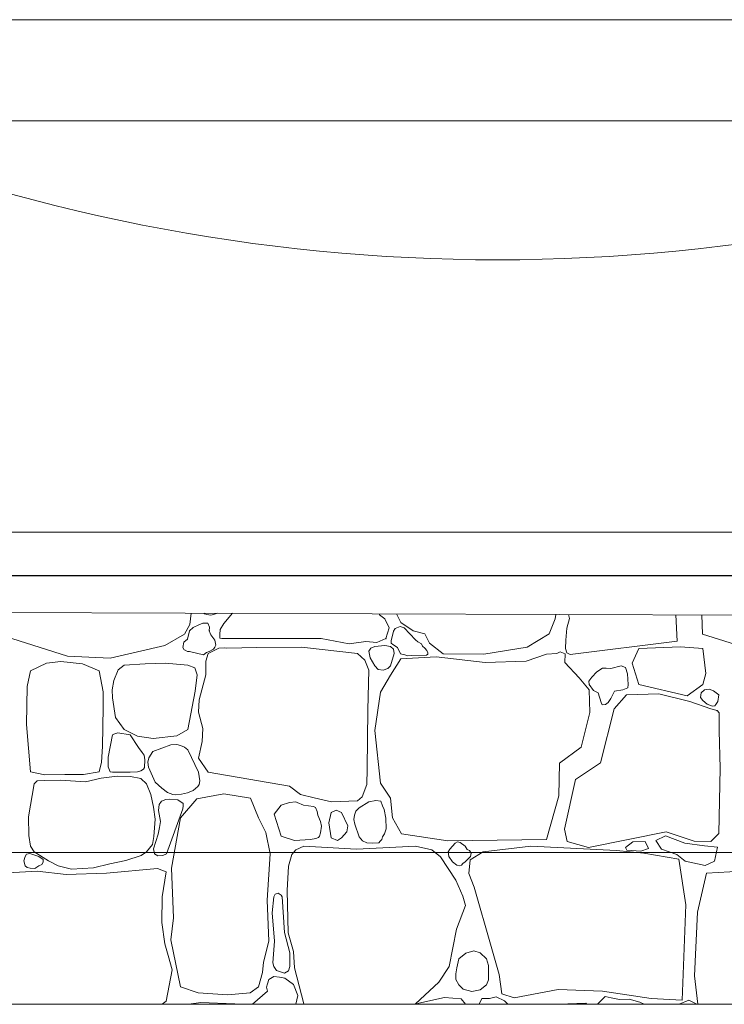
# Model space of a CAD drawing. Header units: millimetres. Extents: x -573548 to 674770, y -210017 to -47794.
# Tile 152 of 234: x 109009 to 110509, y -100578 to -98483. Entities that reach past the tile are written whole.
import ezdxf
from ezdxf.enums import TextEntityAlignment as Align
from ezdxf.lldxf.tags import DXFTag

# ---------------------------------------------------------------- set-up
doc = ezdxf.new("R2010")
doc.units = ezdxf.units.MM
for name, color, linetype, lineweight in [('A.02 RZUT PIWNICY_is$0$_HATCH_Nr_pióra__18', 8, 'Continuous', 9), ('A.02 RZUT PIWNICY_is$0$podciagi_Nr_pióra__1', 8, 'Continuous', 9), ('A.02 RZUT PIWNICY_is$0$Structural - Bearing_Nr_pióra__21', 8, 'Continuous', 9), ('A.02 RZUT PIWNICY_is$0$Structural - Grid', 8, 'Continuous', 9), ('A.02 RZUT PIWNICY_is$0$Structural - Grid_Nr_pióra__17', 8, 'Continuous', 9), ('IS_Przyłącza_o.p._Powrót', 142, 'DASH', 18)]:
    doc.layers.add(name, color=color, linetype=linetype, lineweight=lineweight)
doc.layers.add('IS_Zasilanie', color=1, linetype='SOLID', lineweight=30, true_color=0xff0000)
doc.styles.add('A.02 RZUT PIWNICY_is$0$STYL_AUTOMATYCZNY_1', font='arial.ttf')
tags = doc.linetypes.add('DASH', pattern=[15, 10, -5]).pattern_tags.tags
tags[6:7] = [DXFTag(74, 4), DXFTag(75, 0), DXFTag(340, '0'), DXFTag(46, 0.0), DXFTag(50, 0.0), DXFTag(44, 0.0), DXFTag(45, 0.0)]
tags[4:5] = [DXFTag(74, 4), DXFTag(75, 0), DXFTag(340, '0'), DXFTag(46, 0.0), DXFTag(50, 0.0), DXFTag(44, 0.0), DXFTag(45, 0.0)]
tags = doc.linetypes.add('SOLID', pattern=[10, 10, 0]).pattern_tags.tags
tags[6:7] = [DXFTag(74, 4), DXFTag(75, 0), DXFTag(340, '0'), DXFTag(46, 0.0), DXFTag(50, 0.0), DXFTag(44, 0.0), DXFTag(45, 0.0)]
tags[4:5] = [DXFTag(74, 4), DXFTag(75, 0), DXFTag(340, '0'), DXFTag(46, 0.0), DXFTag(50, 0.0), DXFTag(44, 0.0), DXFTag(45, 0.0)]

# ---------------------------------------------------------------- blocks, each defined once
blk = doc.blocks.new('*X48622')
at = {"layer": 'A.02 RZUT PIWNICY_is$0$_HATCH_Nr_pióra__18'}
for p, q in [((109944.6, -99745.4), (109942, -99770)), ((109971.6, -99745.5), (109973, -99747.3)), ((109973, -99747.3), (109977.7, -99748.2)), ((109977.7, -99748.2), (109986.9, -99750)), ((109986.9, -99750), (109994.5, -99747.7)), ((109994.5, -99747.7), (110000.5, -99745.6)), ((110033, -99745.7), (110013.9, -99767.9)), ((110345.7, -99748.9), (110345.4, -99746.9)), ((110381.8, -99747), (110390.7, -99765.5)), ((110719.7, -99757.6), (110720.8, -99748.2)), ((110748, -99748.3), (110750, -99757.1)), ((109969.4, -99766.9), (109960.7, -99770.6)), ((109980.4, -99767.1), (109969.4, -99766.9)), ((109983.9, -99775.3), (109980.4, -99767.1)), ((110013.9, -99767.9), (110006.4, -99780.5)), ((110357.3, -99758), (110345.7, -99748.9)), ((110366, -99777), (110357.3, -99758)), ((110390.7, -99765.5), (110417.6, -99783.2)), ((110706.5, -99789.8), (110719.7, -99757.6)), ((110750, -99757.1), (110744.2, -99777.7)), ((110979.6, -99805.1), (110976.2, -99749.1)), ((111033.3, -99790.2), (111031.7, -99749.3)), ((109681.6, -99836.8), (109533.3, -99790.2)), ((109942, -99770), (109930.8, -99790.6)), ((109941.1, -99783.2), (109937, -99801.3)), ((109948.9, -99775.9), (109941.1, -99783.2)), ((109960.7, -99770.6), (109948.9, -99775.9)), ((109983.3, -99783.2), (109983.9, -99775.3)), ((109986.2, -99791.4), (109983.3, -99783.2)), ((110006.4, -99780.5), (110005.5, -99791)), ((110359.4, -99799.7), (110366, -99777)), ((110375.6, -99784.1), (110370.4, -99804.6)), ((110379.3, -99777.9), (110375.6, -99784.1)), ((110389.4, -99774.3), (110379.3, -99777.9)), ((110398.1, -99777), (110389.4, -99774.3)), ((110422.4, -99802.5), (110398.1, -99777)), ((110417.6, -99783.2), (110442.3, -99789.8)), ((110442.3, -99789.8), (110451.8, -99809.2)), ((110660.3, -99818.3), (110706.5, -99789.8)), ((110744.2, -99777.7), (110742.4, -99802.9)), ((111181.6, -99836.8), (111033.3, -99790.2)), ((109930.8, -99790.6), (109888.3, -99814.2)), ((109929.1, -99807.6), (109926.8, -99818.7)), ((109937, -99801.3), (109929.1, -99807.6)), ((109994.9, -99803), (109986.2, -99791.4)), ((109997.4, -99813.4), (109994.9, -99803)), ((110005.5, -99791), (110005.4, -99799.1)), ((110005.4, -99799.1), (110009.7, -99799.7)), ((110009.7, -99799.7), (110221.1, -99799.3)), ((110221.1, -99799.3), (110280.9, -99810.9)), ((110280.9, -99810.9), (110316.4, -99805.9)), ((110316.4, -99805.9), (110340, -99808.4)), ((110340, -99808.4), (110359.4, -99799.7)), ((110370.4, -99804.6), (110370.7, -99809.7)), ((110370.7, -99809.7), (110373.9, -99812.6)), ((110427.5, -99806.3), (110422.4, -99802.5)), ((110434.7, -99810.9), (110427.5, -99806.3)), ((110437.2, -99815.5), (110434.7, -99810.9)), ((110451.8, -99809.2), (110481.1, -99831.9)), ((110742.4, -99802.9), (110741.5, -99820.7)), ((110751.5, -99833.6), (110979.6, -99805.1)), ((109888.3, -99814.2), (109772, -99841.3)), ((109926.8, -99818.7), (109930, -99824)), ((109930, -99824), (109932.2, -99824.7)), ((109932.2, -99824.7), (109936.7, -99826.9)), ((109936.7, -99826.9), (109941.1, -99827.4)), ((109941.1, -99827.4), (109970.8, -99834)), ((109970.8, -99834), (109977.4, -99829.1)), ((109980.8, -99831.5), (109976.1, -99848.1)), ((109977.4, -99829.1), (109983.3, -99827.4)), ((110003.5, -99820.1), (109980.8, -99831.5)), ((109983.3, -99827.4), (109992.5, -99822.4)), ((109992.5, -99822.4), (109995.4, -99818.1)), ((109995.4, -99818.1), (109997.4, -99813.4)), ((110015, -99819.4), (110003.5, -99820.1)), ((110020.5, -99820.4), (110015, -99819.4)), ((110084.4, -99818.7), (110020.5, -99820.4)), ((110179.8, -99818.3), (110084.4, -99818.7)), ((110298.7, -99831.5), (110179.8, -99818.3)), ((110314.6, -99845.6), (110298.7, -99831.5)), ((110327.3, -99820), (110322.7, -99826.7)), ((110322.7, -99826.7), (110325.6, -99840.8)), ((110335.8, -99816.6), (110327.3, -99820)), ((110356.8, -99814.5), (110335.8, -99816.6)), ((110369.3, -99816.6), (110356.8, -99814.5)), ((110375.3, -99822.3), (110369.3, -99816.6)), ((110369.3, -99857.9), (110376.8, -99831.3)), ((110373.9, -99812.6), (110384, -99818.7)), ((110376.8, -99831.3), (110375.3, -99822.3)), ((110384, -99818.7), (110390.5, -99832.1)), ((110390.5, -99832.1), (110399.8, -99834)), ((110442.4, -99819.9), (110437.2, -99815.5)), ((110446.1, -99825.2), (110442.4, -99819.9)), ((110448.2, -99829.7), (110446.1, -99825.2)), ((110448.3, -99832.9), (110448.2, -99829.7)), ((110481.1, -99831.9), (110567.8, -99832.7)), ((110567.8, -99832.7), (110660.3, -99818.3)), ((110722.9, -99831.7), (110701.2, -99833.2)), ((110730.3, -99827.9), (110722.9, -99831.7)), ((110740.9, -99832.4), (110730.3, -99827.9)), ((110741.5, -99820.7), (110744.4, -99830)), ((110744.4, -99830), (110751.5, -99833.6)), ((110897.7, -99820.7), (110883.3, -99852.3)), ((110986.6, -99817.3), (110897.7, -99820.7)), ((111033.9, -99820.7), (110986.6, -99817.3)), ((111040.6, -99874.3), (111033.9, -99820.7)), ((109636.7, -99852.3), (109602.8, -99868.2)), ((109667.1, -99848.8), (109636.7, -99852.3)), ((109713.4, -99853.4), (109667.1, -99848.8)), ((109772, -99841.3), (109681.6, -99836.8)), ((109889, -99852), (109846.8, -99853.4)), ((109937.7, -99856.4), (109889, -99852)), ((109976.1, -99848.1), (109975.6, -99876.6)), ((110323.1, -99867.2), (110314.6, -99845.6)), ((110325.6, -99840.8), (110335.8, -99857.9)), ((110390.7, -99843.1), (110369.3, -99877.4)), ((110465.9, -99838.9), (110390.7, -99843.1)), ((110399.8, -99834), (110405.4, -99836.3)), ((110405.4, -99836.3), (110413.6, -99835.8)), ((110413.6, -99835.8), (110445.9, -99834.9)), ((110445.9, -99834.9), (110448.3, -99832.9)), ((110570.7, -99850.9), (110465.9, -99838.9)), ((110657.8, -99848), (110570.7, -99850.9)), ((110701.2, -99833.2), (110657.8, -99848)), ((110740.4, -99850.9), (110740.9, -99832.4)), ((110770.9, -99883.5), (110740.4, -99850.9)), ((110883.3, -99852.3), (110897.7, -99897.4)), ((109602.8, -99868.2), (109595.6, -99901.8)), ((109749, -99868.2), (109713.4, -99853.4)), ((109757.7, -99912.8), (109749, -99868.2)), ((109789.5, -99866.1), (109780.3, -99888.9)), ((109801.9, -99856.4), (109789.5, -99866.1)), ((109846.8, -99853.4), (109801.9, -99856.4)), ((109952.2, -99861.8), (109937.7, -99856.4)), ((109957.4, -99877.1), (109952.2, -99861.8)), ((110320.9, -99951.4), (110323.1, -99867.2)), ((110335.8, -99857.9), (110342.6, -99865.7)), ((110342.6, -99865.7), (110353.4, -99866.8)), ((110353.4, -99866.8), (110363.5, -99863.6)), ((110363.5, -99863.6), (110369.3, -99857.9)), ((110808.5, -99870.6), (110797.3, -99881.8)), ((110820.6, -99863), (110808.5, -99870.6)), ((110828.4, -99862.8), (110820.6, -99863)), ((110837.8, -99863.7), (110828.4, -99862.8)), ((110860.2, -99857.9), (110837.8, -99863.7)), ((110869.5, -99861.1), (110860.2, -99857.9)), ((110873.2, -99875), (110869.5, -99861.1)), ((109780.3, -99888.9), (109776.8, -99908.9)), ((109953.4, -99911.4), (109957.4, -99877.1)), ((109975.6, -99876.6), (109961.9, -99930.2)), ((110369.3, -99877.4), (110347.8, -99913.7)), ((110791.6, -99908.7), (110770.9, -99883.5)), ((110797.3, -99881.8), (110791.5, -99890.4)), ((110791.5, -99890.4), (110791.6, -99897.4)), ((110874.7, -99897.6), (110873.2, -99875)), ((111033.9, -99897.4), (111040.6, -99874.3)), ((109595.6, -99901.8), (109594, -99982.7)), ((109757.4, -99945.8), (109757.7, -99912.8)), ((109776.8, -99908.9), (109777.1, -99925.9)), ((109937.7, -99993), (109953.4, -99911.4)), ((110347.8, -99913.7), (110335.8, -99995)), ((110791.6, -99897.4), (110801.4, -99910.1)), ((110793.2, -99957), (110791.6, -99908.7)), ((110801.4, -99910.1), (110811.4, -99915.1)), ((110811.4, -99915.1), (110817.6, -99935.5)), ((110838, -99927.4), (110846.1, -99911.8)), ((110846.1, -99911.8), (110863.8, -99908.8)), ((110863.8, -99908.8), (110874.3, -99904.5)), ((110874.3, -99904.5), (110874.7, -99897.6)), ((110897.7, -99897.4), (111000.8, -99921.9)), ((111000.8, -99921.9), (111033.9, -99897.4)), ((111028.7, -99925.3), (111030.4, -99915.5)), ((111030.4, -99915.5), (111037.7, -99908.9)), ((111037.7, -99908.9), (111047.7, -99907.7)), ((111047.7, -99907.7), (111056.9, -99910.9)), ((111056.9, -99910.9), (111068, -99919.4)), ((109777.1, -99925.9), (109783.9, -99967.8)), ((109961.9, -99930.2), (109960.2, -99956.2)), ((110817.6, -99935.5), (110819.8, -99941)), ((110826.4, -99940.2), (110832.1, -99935.7)), ((110832.1, -99935.7), (110838, -99927.4)), ((110871.6, -99919.4), (110845.2, -99949.2)), ((110940.2, -99917), (110871.6, -99919.4)), ((111006.2, -99933.9), (110940.2, -99917)), ((111050.8, -99949.2), (111006.2, -99933.9)), ((111033.9, -99931.6), (111028.7, -99925.3)), ((111043, -99939.3), (111033.9, -99931.6)), ((111066.1, -99933.6), (111061.8, -99939.9)), ((111068, -99919.4), (111066.1, -99933.6)), ((109756.2, -100029.5), (109757.4, -99945.8)), ((109960.2, -99956.2), (109969.3, -99991.3)), ((110319.6, -100076.9), (110320.9, -99951.4)), ((110774.6, -100030.9), (110793.2, -99957)), ((110845.2, -99949.2), (110816.3, -100063.9)), ((110819.8, -99941), (110826.4, -99940.2)), ((111054.2, -99943.3), (111043, -99939.3)), ((111064.2, -99952.9), (111050.8, -99949.2)), ((111059.2, -99942.7), (111054.2, -99943.3)), ((111061.8, -99939.9), (111059.2, -99942.7)), ((111068.4, -99957.9), (111064.2, -99952.9)), ((111068.6, -99962), (111068.4, -99957.9)), ((109783.9, -99967.8), (109801.9, -99993)), ((111069, -99995.8), (111068.6, -99962)), ((109594, -99982.7), (109602.8, -100083)), ((109801.9, -99993), (109830.1, -100007.3)), ((109914.3, -100006.8), (109937.7, -99993)), ((109969.3, -99991.3), (109967.9, -100018.5)), ((110335.8, -99995), (110347.4, -100107.7)), ((111070.6, -100075.5), (111069, -99995.8)), ((109777.1, -100004.9), (109768.3, -100052.2)), ((109780.3, -100002.8), (109777.1, -100004.9)), ((109788.8, -100000.4), (109780.3, -100002.8)), ((109814.8, -100004.9), (109788.8, -100000.4)), ((109832.6, -100031.7), (109814.8, -100004.9)), ((109830.1, -100007.3), (109864.1, -100012.7)), ((109864.1, -100012.7), (109914.3, -100006.8)), ((109967.9, -100018.5), (109960.6, -100054.4)), ((109753.7, -100062.9), (109756.2, -100029.5)), ((109840.2, -100042.4), (109832.6, -100031.7)), ((109863.2, -100040), (109854.3, -100053.4)), ((109901.6, -100025.9), (109863.2, -100040)), ((109914.2, -100025.4), (109901.6, -100025.9)), ((109922.2, -100027.3), (109914.2, -100025.4)), ((109930.6, -100031), (109922.2, -100027.3)), ((109937.5, -100036.7), (109930.6, -100031)), ((109960, -100084.3), (109937.5, -100036.7)), ((110728.8, -100064.7), (110774.6, -100030.9)), ((109768.3, -100052.2), (109768, -100072.5)), ((109844.8, -100047.6), (109840.2, -100042.4)), ((109846.3, -100057.6), (109844.8, -100047.6)), ((109845, -100074), (109846.3, -100057.6)), ((109854.3, -100053.4), (109852.3, -100062.5)), ((109852.3, -100062.5), (109853.9, -100073.6)), ((109960.6, -100054.4), (109980.8, -100084.1)), ((109602.8, -100083), (109633.2, -100089.8)), ((109715.8, -100089.1), (109749, -100083)), ((109749, -100083), (109753.7, -100062.9)), ((109768, -100072.5), (109770.6, -100079.5)), ((109770.6, -100079.5), (109772.2, -100083.5)), ((109772.2, -100083.5), (109777.1, -100084.3)), ((109814.8, -100084.3), (109830.4, -100083)), ((109830.4, -100083), (109837.6, -100081.2)), ((109837.6, -100081.2), (109843, -100077.3)), ((109843, -100077.3), (109845, -100074)), ((109853.9, -100073.6), (109867.7, -100105.6)), ((110318.8, -100110.5), (110319.6, -100076.9)), ((110727.2, -100134.5), (110728.8, -100064.7)), ((110816.3, -100063.9), (110762.7, -100099.8)), ((111068.1, -100214.6), (111070.6, -100075.5)), ((109616.9, -100102.2), (109610.6, -100109.2)), ((109631.9, -100101.7), (109616.9, -100102.2)), ((109666.7, -100101.1), (109631.9, -100101.7)), ((109633.2, -100089.8), (109675.6, -100089.2)), ((109719.7, -100104.4), (109666.7, -100101.1)), ((109675.6, -100089.2), (109715.8, -100089.1)), ((109753, -100097.1), (109719.7, -100104.4)), ((109786.9, -100092.4), (109753, -100097.1)), ((109777.1, -100084.3), (109814.8, -100084.3)), ((109815.4, -100092.9), (109786.9, -100092.4)), ((109837.4, -100097.8), (109815.4, -100092.9)), ((109849.3, -100109.2), (109837.4, -100097.8)), ((109962.9, -100102.5), (109960, -100084.3)), ((109961.8, -100110.3), (109962.9, -100102.5)), ((109980.8, -100084.1), (110154.2, -100113.6)), ((110762.7, -100099.8), (110739.1, -100205.1)), ((109610.6, -100109.2), (109598.6, -100178.9)), ((109859.1, -100131.9), (109849.3, -100109.2)), ((109867.7, -100105.6), (109882.4, -100118.3)), ((109882.4, -100118.3), (109894, -100127.3)), ((109937, -100128.1), (109948.9, -100122.9)), ((109948.9, -100122.9), (109959, -100114.7)), ((109959, -100114.7), (109961.8, -100110.3)), ((110154.2, -100113.6), (110177.1, -100131.8)), ((110308.8, -100136.7), (110318.8, -100110.5)), ((110347.4, -100107.7), (110368.9, -100139.5)), ((109864.7, -100158.6), (109859.1, -100131.9)), ((109881.7, -100145.9), (109876.5, -100153.1)), ((109890.5, -100142.3), (109881.7, -100145.9)), ((109898.4, -100141.3), (109890.5, -100142.3)), ((109894, -100127.3), (109905.3, -100131.5)), ((109916, -100143.2), (109898.4, -100141.3)), ((109905.3, -100131.5), (109912.3, -100132)), ((109912.3, -100132), (109924.4, -100131.1)), ((109927.3, -100150.7), (109916, -100143.2)), ((109956.5, -100140.7), (109922.2, -100181.1)), ((109924.4, -100131.1), (109937, -100128.1)), ((110014.3, -100130), (109956.5, -100140.7)), ((110071.2, -100139), (110014.3, -100130)), ((110088.2, -100181.1), (110071.2, -100139)), ((110177.1, -100131.8), (110206.8, -100138.8)), ((110206.8, -100138.8), (110243.5, -100147.1)), ((110243.5, -100147.1), (110298.7, -100145.2)), ((110298.7, -100145.2), (110308.8, -100136.7)), ((110337.8, -100144), (110323.2, -100147.2)), ((110348.1, -100145.4), (110337.8, -100144)), ((110352.3, -100155.6), (110348.1, -100145.4)), ((110368.9, -100139.5), (110373, -100181.1)), ((110701.2, -100227), (110727.2, -100134.5)), ((109867.8, -100183.9), (109864.7, -100158.6)), ((109876.5, -100153.1), (109875.4, -100165.9)), ((109875.4, -100165.9), (109879.2, -100189.2)), ((109892.5, -100257.5), (109927.1, -100162.4)), ((109927.1, -100162.4), (109927.8, -100155.4)), ((109927.8, -100155.4), (109927.3, -100150.7)), ((110136.5, -100154.3), (110121.2, -100173.7)), ((110154.1, -100148.3), (110136.5, -100154.3)), ((110167.4, -100147.3), (110154.1, -100148.3)), ((110170.3, -100148.6), (110167.4, -100147.3)), ((110183.5, -100154.3), (110170.3, -100148.6)), ((110205.1, -100156.8), (110183.5, -100154.3)), ((110209.1, -100158.9), (110205.1, -100156.8)), ((110213, -100168), (110209.1, -100158.9)), ((110253.1, -100164.6), (110243, -100170)), ((110264.8, -100170), (110253.1, -100164.6)), ((110295.2, -100166.8), (110292.6, -100175.7)), ((110302, -100159.7), (110295.2, -100166.8)), ((110323.2, -100147.2), (110302, -100159.7)), ((110355.3, -100163.3), (110352.3, -100155.6)), ((110358.8, -100182.1), (110355.3, -100163.3)), ((109598.6, -100178.9), (109599.1, -100218.5)), ((109865.2, -100220.8), (109867.8, -100183.9)), ((109922.2, -100181.1), (109902.8, -100288.5)), ((110103.4, -100212.1), (110088.2, -100181.1)), ((110121.2, -100173.7), (110136.5, -100220)), ((110214.5, -100175.8), (110213, -100168)), ((110219.7, -100189.3), (110214.5, -100175.8)), ((110243, -100170), (110237.6, -100191.9)), ((110278, -100198.1), (110264.8, -100170)), ((110292.6, -100175.7), (110291.3, -100184.5)), ((110291.3, -100184.5), (110292.9, -100194.4)), ((110359.8, -100204.3), (110358.8, -100182.1)), ((110373, -100181.1), (110392.4, -100215)), ((109877.3, -100201.7), (109874.7, -100215.9)), ((109879.2, -100189.2), (109877.3, -100201.7)), ((110222.3, -100199.3), (110219.7, -100189.3)), ((110220.1, -100213.3), (110222.3, -100199.3)), ((110237.6, -100191.9), (110243, -100223.7)), ((110276, -100211.3), (110278, -100198.1)), ((110292.9, -100194.4), (110302, -100221.6)), ((110356, -100215.2), (110359.8, -100204.3)), ((110739.1, -100205.1), (110745.3, -100231.9)), ((109599.1, -100218.5), (109602.4, -100241.8)), ((109862.6, -100238.3), (109865.2, -100220.8)), ((109874.7, -100215.9), (109864.5, -100247.3)), ((110112.9, -100257.5), (110103.4, -100212.1)), ((110136.5, -100220), (110164.5, -100229.4)), ((110164.5, -100229.4), (110198.4, -100227.4)), ((110198.4, -100227.4), (110210.3, -100225.3)), ((110210.3, -100225.3), (110216.1, -100223)), ((110216.1, -100223), (110217.8, -100220)), ((110217.8, -100220), (110220.1, -100213.3)), ((110243, -100223.7), (110256, -100229.1)), ((110256, -100229.1), (110264.8, -100223.7)), ((110264.8, -100223.7), (110276, -100211.3)), ((110302, -100221.6), (110309.7, -100229.9)), ((110309.7, -100229.9), (110318.4, -100234.6)), ((110347.3, -100231.1), (110350.3, -100227.1)), ((110350.3, -100227.1), (110352.3, -100221.6)), ((110352.3, -100221.6), (110356, -100215.2)), ((110392.4, -100215), (110491, -100230.3)), ((110491, -100230.3), (110701.2, -100227)), ((110790.7, -100244.3), (110955.9, -100211.3)), ((110954.3, -100219.2), (110934.2, -100229.5)), ((110934.2, -100229.5), (110946, -100248.1)), ((110995.6, -100234.9), (110954.3, -100219.2)), ((110955.9, -100211.3), (111015.3, -100231.1)), ((111050.8, -100231.9), (111068.1, -100214.6)), ((109602.4, -100241.8), (109610.6, -100253.3)), ((109849.3, -100253.3), (109862.6, -100238.3)), ((109864.5, -100247.3), (109866.8, -100257.9)), ((110167.8, -100249.3), (110159.2, -100259.2)), ((110184.3, -100241.8), (110167.8, -100249.3)), ((110296.6, -100248), (110184.3, -100241.8)), ((110422.4, -100241.8), (110296.6, -100248)), ((110318.4, -100234.6), (110330.8, -100234.8)), ((110330.8, -100234.8), (110344.5, -100234.4)), ((110344.5, -100234.4), (110347.3, -100231.1)), ((110456.8, -100249.3), (110422.4, -100241.8)), ((110475.8, -100264.1), (110456.8, -100249.3)), ((110495, -100247.9), (110491.5, -100253.4)), ((110501, -100241.8), (110495, -100247.9)), ((110506.5, -100234.8), (110501, -100241.8)), ((110511.8, -100232.5), (110506.5, -100234.8)), ((110517.1, -100233.6), (110511.8, -100232.5)), ((110527.8, -100241.8), (110517.1, -100233.6)), ((110532.4, -100248.4), (110527.8, -100241.8)), ((110537.3, -100250.9), (110532.4, -100248.4)), ((110540.4, -100256.2), (110537.3, -100250.9)), ((110668.1, -100241.8), (110566.2, -100253.8)), ((110850.2, -100250.9), (110668.1, -100241.8)), ((110745.3, -100231.9), (110790.7, -100244.3)), ((110908.4, -100256.3), (110850.2, -100250.9)), ((110869.5, -100244.7), (110884.7, -100232.4)), ((110871.9, -100250.1), (110869.5, -100244.7)), ((110901.9, -100252.5), (110871.9, -100250.1)), ((110884.7, -100232.4), (110911.2, -100231.4)), ((110918, -100246.2), (110901.9, -100252.5)), ((110911.2, -100231.4), (110918, -100246.2)), ((110946, -100248.1), (110978.9, -100258.9)), ((111037.8, -100240.8), (110995.6, -100234.9)), ((111015.3, -100231.1), (111050.8, -100231.9)), ((111065.2, -100243.7), (111037.8, -100240.8)), ((111058.9, -100273.6), (111065.2, -100243.7)), ((109591.5, -100263.5), (109588.7, -100272.7)), ((109594.3, -100258.4), (109591.5, -100263.5)), ((109601, -100257.3), (109594.3, -100258.4)), ((109620.5, -100263.5), (109601, -100257.3)), ((109610.6, -100253.3), (109641.2, -100272.5)), ((109629.9, -100269.6), (109620.5, -100263.5)), ((109629.4, -100275.6), (109629.9, -100269.6)), ((109771.5, -100279.2), (109805.8, -100271.7)), ((109805.8, -100271.7), (109838.3, -100261.2)), ((109838.3, -100261.2), (109849.3, -100253.3)), ((109866.8, -100257.9), (109873.9, -100261.8)), ((109873.9, -100261.8), (109884.2, -100261.2)), ((109884.2, -100261.2), (109892.5, -100257.5)), ((110106.7, -100356.2), (110112.9, -100257.5)), ((110159.2, -100259.2), (110152.1, -100283.9)), ((110508.4, -100314.1), (110475.8, -100264.1)), ((110491.5, -100253.4), (110493.3, -100263.8)), ((110493.3, -100263.8), (110501, -100274.9)), ((110527.8, -100274.9), (110539.6, -100263.4)), ((110538.5, -100270.3), (110535.6, -100299.6)), ((110566.2, -100253.8), (110538.5, -100270.3)), ((110539.6, -100263.4), (110540.4, -100256.2)), ((110983, -100269.4), (110908.4, -100256.3)), ((110978.9, -100258.9), (110996.1, -100273.6)), ((110998, -100366.5), (110983, -100269.4)), ((109588.7, -100272.7), (109591.5, -100283.7)), ((109591.5, -100283.7), (109595.5, -100286.7)), ((109595.5, -100286.7), (109602.2, -100288.2)), ((109602.2, -100288.2), (109612.1, -100288.7)), ((109612.1, -100288.7), (109620.5, -100283.7)), ((109620.5, -100283.7), (109626.6, -100280.2)), ((109626.6, -100280.2), (109629.4, -100275.6)), ((109641.2, -100272.5), (109661.6, -100283.7)), ((109661.6, -100283.7), (109690.1, -100290.3)), ((109690.1, -100290.3), (109736.6, -100287.7)), ((109736.6, -100287.7), (109771.5, -100279.2)), ((109873.3, -100289.3), (109764.6, -100298.8)), ((109891.5, -100296.1), (109873.3, -100289.3)), ((109902.8, -100288.5), (109906.9, -100393.7)), ((110152.1, -100283.9), (110149.3, -100335.9)), ((110501, -100274.9), (110510.3, -100282.2)), ((110510.3, -100282.2), (110515, -100283.6)), ((110515, -100283.6), (110519.9, -100282.1)), ((110519.9, -100282.1), (110523.3, -100278.6)), ((110523.3, -100278.6), (110527.8, -100274.9)), ((110996.1, -100273.6), (111039.2, -100282.5)), ((111039.2, -100282.5), (111058.9, -100273.6)), ((109616.5, -100294.6), (109541.8, -100299.2)), ((109678.7, -100301.5), (109616.5, -100294.6)), ((109764.6, -100298.8), (109678.7, -100301.5)), ((109883, -100349.6), (109891.5, -100296.1)), ((110522.8, -100347.9), (110508.4, -100314.1)), ((110535.6, -100299.6), (110547.4, -100328.9)), ((111041.8, -100299.2), (111022.4, -100382.1)), ((111116.5, -100294.6), (111041.8, -100299.2)), ((110547.4, -100328.9), (110583.1, -100455.2)), ((109882.1, -100403.8), (109883, -100349.6)), ((110110, -100443.7), (110106.7, -100356.2)), ((110120.4, -100349.6), (110117.3, -100383.2)), ((110123.5, -100343.7), (110120.4, -100349.6)), ((110130.1, -100341.4), (110123.5, -100343.7)), ((110136.4, -100345.6), (110130.1, -100341.4)), ((110138.1, -100349.6), (110136.4, -100345.6)), ((110143.4, -100425.3), (110138.1, -100349.6)), ((110149.3, -100335.9), (110151.3, -100426.3)), ((110528.6, -100367.7), (110522.8, -100347.9)), ((110509.6, -100418.5), (110528.6, -100367.7)), ((110990.1, -100569.2), (110998, -100366.5)), ((109906.9, -100393.7), (109901.2, -100441.2)), ((110117.3, -100383.2), (110121.9, -100444)), ((111022.4, -100382.1), (111015.9, -100517.7)), ((109888.5, -100449.1), (109882.1, -100403.8)), ((110493.9, -100497.8), (110509.6, -100418.5)), ((110154.7, -100468.7), (110143.4, -100425.3)), ((110151.3, -100426.3), (110162.5, -100466)), ((109895.5, -100474.4), (109888.5, -100449.1)), ((109901.2, -100441.2), (109922.2, -100541.1)), ((110098.9, -100488.7), (110110, -100443.7)), ((110121.9, -100444), (110118.3, -100490)), ((110583.1, -100455.2), (110600.4, -100514.7)), ((109904.4, -100504.4), (109895.5, -100474.4)), ((110154.5, -100497.8), (110154.7, -100468.7)), ((110162.5, -100466), (110164.5, -100500.2)), ((110514.8, -100481.3), (110510.1, -100500.8)), ((110529.4, -100469.4), (110514.8, -100481.3)), ((110546.4, -100464.5), (110529.4, -100469.4)), ((110560.2, -100468.7), (110546.4, -100464.5)), ((110573.5, -100481.3), (110560.2, -100468.7)), ((110577.3, -100495.7), (110573.5, -100481.3)), ((110096.8, -100510.1), (110098.9, -100488.7)), ((110118.3, -100490), (110120.4, -100497.8)), ((110120.4, -100497.8), (110126.5, -100506.3)), ((110151.6, -100507.1), (110154.5, -100497.8)), ((110164.5, -100500.2), (110184.3, -100577.4)), ((110471.6, -100531.2), (110493.9, -100497.8)), ((110510.1, -100500.8), (110508.2, -100512.9)), ((110577.8, -100511.3), (110577.3, -100495.7)), ((109891.5, -100571.7), (109904.4, -100504.4)), ((110088.2, -100541.1), (110096.8, -100510.1)), ((110120.4, -100519), (110110.3, -100525.5)), ((110132.7, -100520.5), (110120.4, -100519)), ((110126.5, -100506.3), (110143.1, -100511.5)), ((110144.4, -100522.3), (110132.7, -100520.5)), ((110143.1, -100511.5), (110151.6, -100507.1)), ((110162.8, -100536.2), (110144.4, -100522.3)), ((110508.2, -100512.9), (110508, -100525.4)), ((110577.9, -100526.3), (110577.8, -100511.3)), ((110600.4, -100514.7), (110606.2, -100555.6)), ((111015.9, -100517.7), (111023.3, -100578.1)), ((109922.2, -100541.1), (109959.4, -100553.9)), ((110070, -100553.9), (110088.2, -100541.1)), ((110107.3, -100534.5), (110105, -100541.6)), ((110105, -100541.6), (110107.3, -100549.8)), ((110110.3, -100525.5), (110107.3, -100534.5)), ((110171.7, -100559.5), (110162.8, -100536.2)), ((110422.4, -100577.4), (110471.6, -100531.2)), ((110508, -100525.4), (110514.8, -100536.6)), ((110514.8, -100536.6), (110523.5, -100545.9)), ((110559.8, -100547.1), (110573.5, -100536.6)), ((110573.5, -100536.6), (110577.9, -100526.3)), ((109959.4, -100553.9), (110022.1, -100557.6)), ((110022.1, -100557.6), (110070, -100553.9)), ((110107.3, -100549.8), (110075.4, -100578.1)), ((110167.4, -100578.1), (110171.7, -100559.5)), ((110484, -100563.8), (110429.1, -100575.4)), ((110519.1, -100566.7), (110484, -100563.8)), ((110523.5, -100545.9), (110542.1, -100550.5)), ((110542.1, -100550.5), (110559.8, -100547.1)), ((110563.7, -100565.4), (110558, -100578.1)), ((110579.9, -100566), (110563.7, -100565.4)), ((110594.3, -100562.3), (110579.9, -100566)), ((110611.6, -100570.8), (110594.3, -100562.3)), ((110606.2, -100555.6), (110632.2, -100564.2)), ((110632.2, -100564.2), (110726.3, -100546.9)), ((110726.3, -100546.9), (110820, -100550.2)), ((110820, -100550.2), (110923.7, -100565.9)), ((110826, -100561.5), (110820, -100567.1)), ((110839, -100564.5), (110826, -100561.5)), ((110856.8, -100567.5), (110839, -100564.5)), ((109883.3, -100578.1), (109891.5, -100571.7)), ((109940, -100578.1), (109965.1, -100574.1)), ((109965.1, -100574.1), (110037, -100577.4)), ((110037, -100577.4), (110037.6, -100578.1)), ((110184.3, -100577.4), (110190.5, -100578.1)), ((110409.8, -100578.1), (110422.4, -100577.4)), ((110429.1, -100575.4), (110422.3, -100578.1)), ((110529, -100578.1), (110519.1, -100566.7)), ((110618.8, -100578.1), (110611.6, -100570.8)), ((110727.2, -100577.8), (110726.6, -100578.1)), ((110785, -100575.4), (110727.2, -100577.8)), ((110787, -100578.1), (110785, -100575.4)), ((110820, -100567.1), (110809.4, -100578.1)), ((110877, -100567.1), (110856.8, -100567.5)), ((110899.9, -100573.2), (110877, -100567.1)), ((110908.8, -100578.1), (110899.9, -100573.2)), ((110923.7, -100565.9), (110990.1, -100569.2)), ((110983.7, -100578.1), (111004.1, -100569.6)), ((111004.1, -100569.6), (111021.1, -100578.1))]:
    blk.add_line(p, q, dxfattribs=at)
for p in [(109983.3, -99783.2), (110359.4, -99799.7), (111064.2, -99952.9), (110243, -100170), (110264.8, -100223.7), (110527.8, -100274.9)]:
    blk.add_point(p, dxfattribs=at)
blk = doc.blocks.new('A.02 RZUT PIWNICY_is$0$Wypełnienie_14_1')
at = {"layer": 'A.02 RZUT PIWNICY_is$0$_HATCH_Nr_pióra__18'}
blk.add_blockref('*X48622', (0, 0), dxfattribs=at)
blk = doc.blocks.new('A.02 RZUT PIWNICY_is$0$Standardowy znacznik osi_3')
at = {"layer": 'A.02 RZUT PIWNICY_is$0$Structural - Grid_Nr_pióra__17'}
blk.add_line((2962.2, 0), (40906.6, 0), dxfattribs=at)
at = {"layer": 'A.02 RZUT PIWNICY_is$0$Structural - Grid_Nr_pióra__17', "style": 'A.02 RZUT PIWNICY_is$0$STYL_AUTOMATYCZNY_1'}
for tag, p in [('AC_MarkerText_1_0', (-250, -335)), ('AC_MarkerText_1_1', (44118.7, -335))]:
    blk.add_attdef(tag, text='', height=350, rotation=180, dxfattribs=at).set_placement(p, align=Align.TOP_CENTER)
blk = doc.blocks.new('A.02 RZUT PIWNICY_is$0$Standardowy znacznik osi_4')
at = {"layer": 'A.02 RZUT PIWNICY_is$0$Structural - Grid_Nr_pióra__17'}
blk.add_line((1000, 0), (42868.7, 0), dxfattribs=at)
at = {"layer": 'A.02 RZUT PIWNICY_is$0$Structural - Grid_Nr_pióra__17', "style": 'A.02 RZUT PIWNICY_is$0$STYL_AUTOMATYCZNY_1'}
for tag, p in [('AC_MarkerText_1_0', (-250, -335)), ('AC_MarkerText_1_1', (44118.7, -335))]:
    blk.add_attdef(tag, text='', height=350, rotation=180, dxfattribs=at).set_placement(p, align=Align.TOP_CENTER)
blk = doc.blocks.new('A.02 RZUT PIWNICY_is')
at = {"layer": 'A.02 RZUT PIWNICY_is$0$podciagi_Nr_pióra__1'}
blk.add_line((109107.3, -98697.8), (112087.3, -98697.8), dxfattribs=at)
blk.add_arc((110597.2, -95092.7), 3900.9, 247.5441, 292.4559, dxfattribs=at)
at = {"layer": 'A.02 RZUT PIWNICY_is$0$Structural - Bearing_Nr_pióra__21'}
for p, q in [((113367.3, -99757.8), (107847.3, -99737.8)), ((107847.3, -100578.1), (113367.3, -100578.1))]:
    blk.add_line(p, q, dxfattribs=at)
at = {"layer": 'A.02 RZUT PIWNICY_is$0$_HATCH_Nr_pióra__18'}
blk.add_blockref('A.02 RZUT PIWNICY_is$0$Wypełnienie_14_1', (0, 0), dxfattribs=at)
at = {"layer": 'A.02 RZUT PIWNICY_is$0$Structural - Grid', "zscale": 1000, "rotation": 180}
for name, p in [('A.02 RZUT PIWNICY_is$0$Standardowy znacznik osi_4', (121683.4, -98482.5)), ('A.02 RZUT PIWNICY_is$0$Standardowy znacznik osi_3', (121683.4, -100254.9))]:
    blk.add_blockref(name, p, dxfattribs=at)

msp = doc.modelspace()

# ---------------------------------------------------------------- linework, layer by layer
at = {"layer": 'IS_Przyłącza_o.p._Powrót', "ltscale": 30}
msp.add_lwpolyline([(112593.6, -99573.2), (106183.7, -99573.2)], dxfattribs=at)
at = {"layer": 'IS_Zasilanie', "ltscale": 10}
msp.add_lwpolyline([(112693.6, -99566.2), (112693.6, -99666.2), (106013.7, -99666.2)], dxfattribs=at)

# ---------------------------------------------------------------- block references
at = {"ltscale": 10}
msp.add_blockref('A.02 RZUT PIWNICY_is', (-570.2, 0), dxfattribs=at)

doc.saveas('drawing.dxf')
